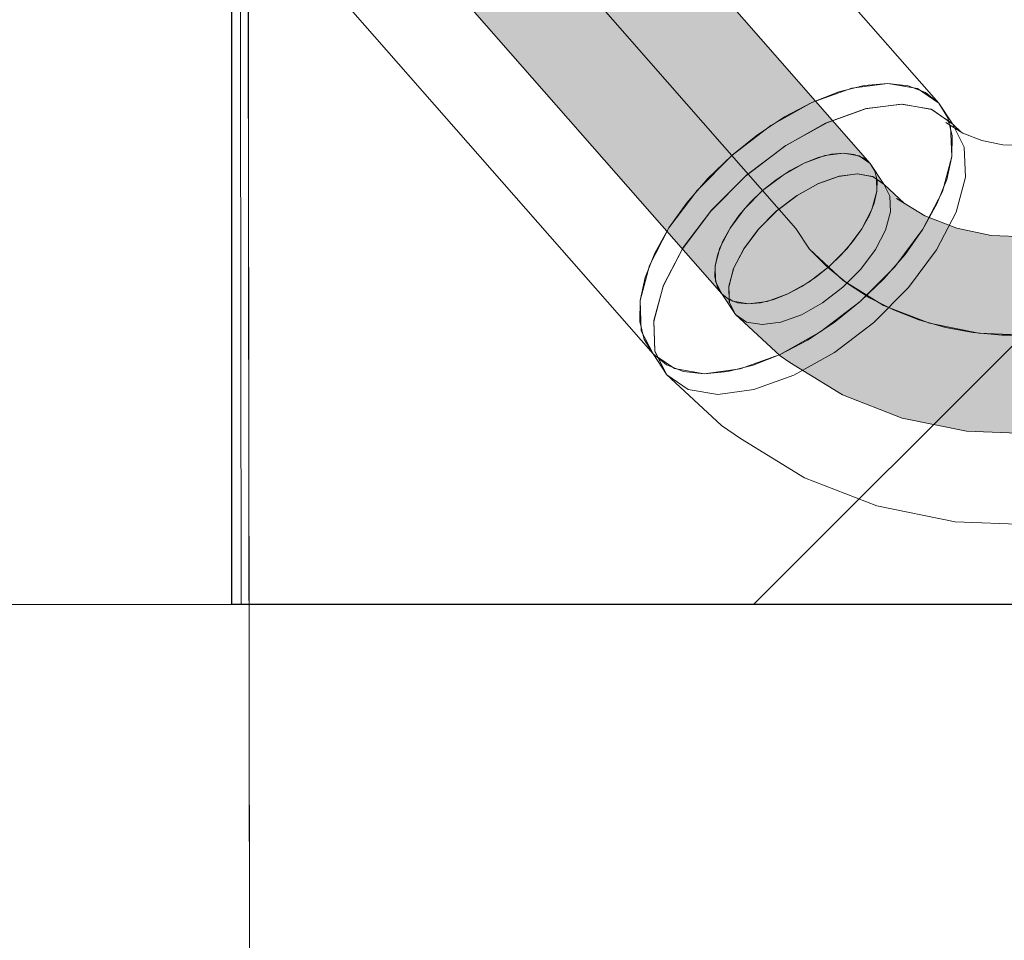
# Model space of a CAD drawing. Header units: millimetres. Extents: x -47038 to 86296, y -75637 to 48966.
# Tile 90 of 174: x -32029 to -31491, y 28356 to 28860. Entities that reach past the tile are written whole.
import ezdxf

# ---------------------------------------------------------------- set-up
doc = ezdxf.new("R2010")
doc.units = ezdxf.units.MM
doc.linetypes.add('Wipeout_Contour', pattern=[1000, 0, -1000])
doc.layers.add('420-K Ściany', color=7, linetype='Continuous')
doc.layers.add('510-I Elektryczne', color=7, linetype='Continuous')
for name, color, linetype, lineweight, true_color in [('420-K Ściany_Nr_pióra__95', 7, 'Continuous', 20, 0x7c7c7c), ('460 - Stropy_Nr_pióra__95', 7, 'Continuous', 20, 0x7c7c7c), ('510-I Elektryczne_Nr_pióra__172', 7, 'Continuous', 20, 0x663200), ('Nowe_460 - Stropy_Nr_pióra__95', 7, 'Continuous', 13, 0x7c7c7c)]:
    doc.layers.add(name, color=color, linetype=linetype, lineweight=lineweight, true_color=true_color)
for name, color, linetype, lineweight in [('510-I Elektryczne_Nr_pióra__19', 255, 'Continuous', 30), ('AP_zakres_Oopracowania', 7, 'Continuous', 5), ('XREF', 8, 'Continuous', 9)]:
    doc.layers.add(name, color=color, linetype=linetype, lineweight=lineweight)

# ---------------------------------------------------------------- blocks, each defined once
blk = doc.blocks.new('parter 2025.10.15')
at = {"layer": '510-I Elektryczne', "linetype": 'Continuous', "lineweight": 5}
for points in [[(666.333, 2357.557), (665.572, 2357.256), (686.053, 2333.912), (686.815, 2334.213)], [(666.333, 2357.557), (665.572, 2357.256), (686.053, 2333.912), (686.815, 2334.213)], [(667.058, 2357.74), (666.333, 2357.557), (686.815, 2334.213), (687.54, 2334.396)], [(667.058, 2357.74), (666.333, 2357.557), (686.815, 2334.213), (687.54, 2334.396)], [(667.724, 2357.8), (667.058, 2357.74), (687.54, 2334.396), (688.206, 2334.456)], [(667.724, 2357.8), (667.058, 2357.74), (687.54, 2334.396), (688.206, 2334.456)], [(668.311, 2357.734), (667.724, 2357.8), (688.206, 2334.456), (688.793, 2334.39)], [(668.311, 2357.734), (667.724, 2357.8), (688.206, 2334.456), (688.793, 2334.39)], [(668.801, 2357.546), (668.311, 2357.734), (688.793, 2334.39), (689.282, 2334.201)], [(668.801, 2357.546), (668.311, 2357.734), (688.793, 2334.39), (689.282, 2334.201)], [(669.179, 2357.239), (668.801, 2357.546), (689.282, 2334.201), (689.66, 2333.895)], [(669.179, 2357.239), (668.801, 2357.546), (689.282, 2334.201), (689.66, 2333.895)], [(664.796, 2356.847), (664.031, 2356.341), (684.512, 2332.996), (685.278, 2333.502)], [(664.796, 2356.847), (664.031, 2356.341), (684.512, 2332.996), (685.278, 2333.502)], [(665.572, 2357.256), (664.796, 2356.847), (685.278, 2333.502), (686.053, 2333.912)], [(665.572, 2357.256), (664.796, 2356.847), (685.278, 2333.502), (686.053, 2333.912)], [(664.031, 2356.341), (663.298, 2355.754), (683.78, 2332.41), (684.512, 2332.996)], [(664.031, 2356.341), (663.298, 2355.754), (683.78, 2332.41), (684.512, 2332.996)], [(663.298, 2355.754), (662.621, 2355.104), (683.103, 2331.76), (683.78, 2332.41)], [(663.298, 2355.754), (662.621, 2355.104), (683.103, 2331.76), (683.78, 2332.41)], [(662.621, 2355.104), (662.02, 2354.41), (682.501, 2331.066), (683.103, 2331.76)], [(662.621, 2355.104), (662.02, 2354.41), (682.501, 2331.066), (683.103, 2331.76)], [(662.02, 2354.41), (661.513, 2353.695), (681.994, 2330.351), (682.501, 2331.066)], [(661.513, 2353.695), (661.115, 2352.979), (681.597, 2329.635), (681.994, 2330.351)], [(661.513, 2353.695), (661.115, 2352.979), (681.597, 2329.635), (681.994, 2330.351)], [(661.115, 2352.979), (660.839, 2352.284), (681.321, 2328.94), (681.597, 2329.635)], [(661.115, 2352.979), (660.839, 2352.284), (681.321, 2328.94), (681.597, 2329.635)], [(660.839, 2352.284), (660.694, 2351.631), (681.175, 2328.287), (681.321, 2328.94)], [(660.839, 2352.284), (660.694, 2351.631), (681.175, 2328.287), (681.321, 2328.94)], [(660.694, 2351.631), (660.682, 2351.041), (681.164, 2327.697), (681.175, 2328.287)], [(660.694, 2351.631), (660.682, 2351.041), (681.164, 2327.697), (681.175, 2328.287)], [(660.682, 2351.041), (660.806, 2350.531), (681.288, 2327.187), (681.164, 2327.697)], [(660.682, 2351.041), (660.806, 2350.531), (681.288, 2327.187), (681.164, 2327.697)], [(660.806, 2350.531), (661.06, 2350.116), (681.542, 2326.772), (681.288, 2327.187)], [(660.806, 2350.531), (661.06, 2350.116), (681.542, 2326.772), (681.288, 2327.187)], [(687.184, 2334.32), (686.053, 2333.912), (686.801, 2332.779), (687.931, 2333.186)], [(687.184, 2334.32), (686.053, 2333.912), (686.801, 2332.779), (687.931, 2333.186)], [(686.053, 2333.912), (689.208, 2330.317), (689.606, 2331.033), (686.815, 2334.213)], [(686.053, 2333.912), (689.208, 2330.317), (689.606, 2331.033), (686.815, 2334.213)], [(686.815, 2334.213), (689.606, 2331.033), (689.882, 2331.727), (687.54, 2334.396)], [(686.815, 2334.213), (689.606, 2331.033), (689.882, 2331.727), (687.54, 2334.396)], [(688.206, 2334.456), (687.184, 2334.32), (687.931, 2333.186), (688.953, 2333.322)], [(688.206, 2334.456), (687.184, 2334.32), (687.931, 2333.186), (688.953, 2333.322)], [(687.54, 2334.396), (689.882, 2331.727), (690.027, 2332.38), (688.206, 2334.456)], [(687.54, 2334.396), (689.882, 2331.727), (690.027, 2332.38), (688.206, 2334.456)], [(688.206, 2334.456), (690.027, 2332.38), (690.039, 2332.97), (688.793, 2334.39)], [(689.051, 2334.311), (688.206, 2334.456), (688.953, 2333.322), (689.798, 2333.178)], [(688.206, 2334.456), (690.027, 2332.38), (690.039, 2332.97), (688.793, 2334.39)], [(689.051, 2334.311), (688.206, 2334.456), (688.953, 2333.322), (689.798, 2333.178)], [(688.793, 2334.39), (690.039, 2332.97), (689.915, 2333.48), (689.282, 2334.201)], [(688.793, 2334.39), (690.039, 2332.97), (689.915, 2333.48), (689.282, 2334.201)], [(689.66, 2333.895), (689.051, 2334.311), (689.798, 2333.178), (690.408, 2332.762)], [(689.66, 2333.895), (689.051, 2334.311), (689.798, 2333.178), (690.408, 2332.762)], [(686.053, 2333.912), (684.893, 2333.261), (685.64, 2332.127), (686.801, 2332.779)], [(686.053, 2333.912), (684.893, 2333.261), (685.64, 2332.127), (686.801, 2332.779)], [(685.278, 2333.502), (688.701, 2329.601), (689.208, 2330.317), (686.053, 2333.912)], [(685.278, 2333.502), (688.701, 2329.601), (689.208, 2330.317), (686.053, 2333.912)], [(689.282, 2334.201), (689.915, 2333.48), (689.66, 2333.895)], [(689.282, 2334.201), (689.915, 2333.48), (689.66, 2333.895)], [(684.893, 2333.261), (683.78, 2332.41), (684.527, 2331.276), (685.64, 2332.127)], [(684.893, 2333.261), (683.78, 2332.41), (684.527, 2331.276), (685.64, 2332.127)], [(684.512, 2332.996), (688.1, 2328.908), (688.701, 2329.601), (685.278, 2333.502)], [(684.512, 2332.996), (688.1, 2328.908), (688.701, 2329.601), (685.278, 2333.502)], [(687.962, 2333.194), (686.834, 2332.794), (688.506, 2331.242), (689.48, 2331.786)], [(687.962, 2333.194), (686.834, 2332.794), (688.506, 2331.242), (689.48, 2331.786)], [(687.962, 2333.194), (689.48, 2331.786), (690.365, 2332.037), (688.98, 2333.322)], [(687.962, 2333.194), (689.48, 2331.786), (690.365, 2332.037), (688.98, 2333.322)], [(688.98, 2333.322), (690.365, 2332.037), (691.102, 2331.978), (689.819, 2333.169)], [(688.98, 2333.322), (690.365, 2332.037), (691.102, 2331.978), (689.819, 2333.169)], [(690.421, 2332.746), (689.819, 2333.169), (691.102, 2331.978), (691.539, 2331.709)], [(690.421, 2332.746), (689.819, 2333.169), (691.102, 2331.978), (691.539, 2331.709)], [(683.78, 2332.41), (687.423, 2328.258), (688.1, 2328.908), (684.512, 2332.996)], [(683.78, 2332.41), (687.423, 2328.258), (688.1, 2328.908), (684.512, 2332.996)], [(686.834, 2332.794), (685.673, 2332.149), (687.511, 2330.443), (688.506, 2331.242)], [(686.834, 2332.794), (685.673, 2332.149), (687.511, 2330.443), (688.506, 2331.242)], [(690.001, 2333.039), (690.027, 2332.38), (690.775, 2331.247), (690.741, 2332.103), (690.224, 2332.887)], [(690.001, 2333.039), (690.027, 2332.38), (690.775, 2331.247), (690.741, 2332.103), (690.224, 2332.887)], [(690.408, 2332.762), (690.224, 2332.887), (690.741, 2332.103)], [(690.408, 2332.762), (690.224, 2332.887), (690.741, 2332.103)], [(683.78, 2332.41), (682.791, 2331.417), (683.539, 2330.284), (684.527, 2331.276)], [(683.78, 2332.41), (682.791, 2331.417), (683.539, 2330.284), (684.527, 2331.276)], [(683.103, 2331.76), (686.69, 2327.671), (687.423, 2328.258), (683.78, 2332.41)], [(683.103, 2331.76), (686.69, 2327.671), (687.423, 2328.258), (683.78, 2332.41)], [(685.673, 2332.149), (684.558, 2331.303), (686.561, 2329.443), (687.511, 2330.443)], [(685.673, 2332.149), (684.558, 2331.303), (686.561, 2329.443), (687.511, 2330.443)], [(689.759, 2331.384), (690.507, 2330.251), (690.775, 2331.247), (690.027, 2332.38)], [(689.759, 2331.384), (690.507, 2330.251), (690.775, 2331.247), (690.027, 2332.38)], [(682.501, 2331.066), (685.925, 2327.165), (686.69, 2327.671), (683.103, 2331.76)], [(682.501, 2331.066), (685.925, 2327.165), (686.69, 2327.671), (683.103, 2331.76)], [(688.506, 2331.242), (690.515, 2330.002), (691.303, 2330.66), (689.48, 2331.786)], [(688.506, 2331.242), (690.515, 2330.002), (691.303, 2330.66), (689.48, 2331.786)], [(690.365, 2332.037), (689.48, 2331.786), (691.303, 2330.66), (692.029, 2331.01)], [(690.365, 2332.037), (689.48, 2331.786), (691.303, 2330.66), (692.029, 2331.01)], [(690.365, 2332.037), (692.029, 2331.01), (692.644, 2331.027), (691.102, 2331.978)], [(690.365, 2332.037), (692.029, 2331.01), (692.644, 2331.027), (691.102, 2331.978)], [(682.791, 2331.417), (681.994, 2330.351), (682.742, 2329.217), (683.539, 2330.284)], [(682.791, 2331.417), (681.994, 2330.351), (682.742, 2329.217), (683.539, 2330.284)], [(681.994, 2330.351), (685.149, 2326.755), (685.925, 2327.165), (682.501, 2331.066)], [(681.994, 2330.351), (685.149, 2326.755), (685.925, 2327.165), (682.501, 2331.066)], [(684.558, 2331.303), (683.565, 2330.313), (685.722, 2328.311), (686.561, 2329.443)], [(684.558, 2331.303), (683.565, 2330.313), (685.722, 2328.311), (686.561, 2329.443)], [(688.506, 2331.242), (687.511, 2330.443), (689.719, 2329.08), (690.515, 2330.002)], [(688.506, 2331.242), (687.511, 2330.443), (689.719, 2329.08), (690.515, 2330.002)], [(689.208, 2330.317), (689.956, 2329.183), (690.507, 2330.251), (689.759, 2331.384)], [(689.208, 2330.317), (689.956, 2329.183), (690.507, 2330.251), (689.759, 2331.384)], [(692.029, 2331.01), (691.303, 2330.66), (693.37, 2329.856), (693.915, 2330.276)], [(692.029, 2331.01), (691.303, 2330.66), (693.37, 2329.856), (693.915, 2330.276)], [(692.644, 2331.027), (692.029, 2331.01), (693.915, 2330.276), (694.392, 2330.347)], [(692.644, 2331.027), (692.029, 2331.01), (693.915, 2330.276), (694.392, 2330.347)], [(687.511, 2330.443), (686.561, 2329.443), (688.968, 2327.958), (689.719, 2329.08)], [(687.511, 2330.443), (686.561, 2329.443), (688.968, 2327.958), (689.719, 2329.08)], [(691.303, 2330.66), (690.515, 2330.002), (692.792, 2329.116), (693.37, 2329.856)], [(691.303, 2330.66), (690.515, 2330.002), (692.792, 2329.116), (693.37, 2329.856)], [(681.994, 2330.351), (681.443, 2329.283), (682.191, 2328.15), (682.742, 2329.217)], [(681.994, 2330.351), (681.443, 2329.283), (682.191, 2328.15), (682.742, 2329.217)], [(681.597, 2329.635), (684.387, 2326.454), (685.149, 2326.755), (681.994, 2330.351)], [(681.597, 2329.635), (684.387, 2326.454), (685.149, 2326.755), (681.994, 2330.351)], [(683.565, 2330.313), (682.761, 2329.248), (685.052, 2327.122), (685.722, 2328.311)], [(683.565, 2330.313), (682.761, 2329.248), (685.052, 2327.122), (685.722, 2328.311)], [(688.411, 2329.25), (689.159, 2328.117), (689.956, 2329.183), (689.208, 2330.317)], [(688.411, 2329.25), (689.159, 2328.117), (689.956, 2329.183), (689.208, 2330.317)], [(690.515, 2330.002), (689.719, 2329.08), (692.221, 2328.107), (692.792, 2329.116)], [(690.515, 2330.002), (689.719, 2329.08), (692.221, 2328.107), (692.792, 2329.116)], [(693.915, 2330.276), (693.37, 2329.856), (695.609, 2329.402), (695.959, 2329.861)], [(693.915, 2330.276), (693.37, 2329.856), (695.609, 2329.402), (695.959, 2329.861)], [(694.392, 2330.347), (693.915, 2330.276), (695.959, 2329.861), (696.285, 2329.962)], [(694.392, 2330.347), (693.915, 2330.276), (695.959, 2329.861), (696.285, 2329.962)], [(696.285, 2329.962), (695.959, 2329.861), (698.089, 2329.779), (698.259, 2329.886)], [(696.285, 2329.962), (695.959, 2329.861), (698.089, 2329.779), (698.259, 2329.886)], [(681.321, 2328.94), (683.663, 2326.271), (684.387, 2326.454), (681.597, 2329.635)], [(681.321, 2328.94), (683.663, 2326.271), (684.387, 2326.454), (681.597, 2329.635)], [(686.561, 2329.443), (685.722, 2328.311), (688.315, 2326.71), (688.968, 2327.958)], [(686.561, 2329.443), (685.722, 2328.311), (688.315, 2326.71), (688.968, 2327.958)], [(693.37, 2329.856), (692.792, 2329.116), (695.259, 2328.615), (695.609, 2329.402)], [(693.37, 2329.856), (692.792, 2329.116), (695.259, 2328.615), (695.609, 2329.402)], [(695.609, 2329.402), (695.259, 2328.615), (697.83, 2328.516), (697.943, 2329.311)], [(695.609, 2329.402), (695.259, 2328.615), (697.83, 2328.516), (697.943, 2329.311)], [(695.959, 2329.861), (695.609, 2329.402), (697.943, 2329.311), (698.089, 2329.779)], [(695.959, 2329.861), (695.609, 2329.402), (697.943, 2329.311), (698.089, 2329.779)], [(681.443, 2329.283), (681.175, 2328.287), (681.923, 2327.154), (682.191, 2328.15)], [(681.443, 2329.283), (681.175, 2328.287), (681.923, 2327.154), (682.191, 2328.15)], [(681.175, 2328.287), (682.997, 2326.211), (683.663, 2326.271), (681.321, 2328.94)], [(681.175, 2328.287), (682.997, 2326.211), (683.663, 2326.271), (681.321, 2328.94)], [(682.761, 2329.248), (682.203, 2328.18), (684.595, 2325.96), (685.052, 2327.122)], [(682.761, 2329.248), (682.203, 2328.18), (684.595, 2325.96), (685.052, 2327.122)], [(687.423, 2328.258), (688.17, 2327.124), (689.159, 2328.117), (688.411, 2329.25)], [(687.423, 2328.258), (688.17, 2327.124), (689.159, 2328.117), (688.411, 2329.25)], [(689.719, 2329.08), (688.968, 2327.958), (691.697, 2326.896), (692.221, 2328.107)], [(689.719, 2329.08), (688.968, 2327.958), (691.697, 2326.896), (692.221, 2328.107)], [(692.792, 2329.116), (692.221, 2328.107), (694.932, 2327.556), (695.259, 2328.615)], [(692.792, 2329.116), (692.221, 2328.107), (694.932, 2327.556), (695.259, 2328.615)], [(681.164, 2327.697), (682.41, 2326.277), (682.997, 2326.211), (681.175, 2328.287)], [(681.164, 2327.697), (682.41, 2326.277), (682.997, 2326.211), (681.175, 2328.287)], [(681.175, 2328.287), (681.209, 2327.431), (681.957, 2326.298), (681.923, 2327.154)], [(681.175, 2328.287), (681.209, 2327.431), (681.957, 2326.298), (681.923, 2327.154)], [(685.722, 2328.311), (685.052, 2327.122), (687.804, 2325.424), (688.315, 2326.71)], [(685.722, 2328.311), (685.052, 2327.122), (687.804, 2325.424), (688.315, 2326.71)], [(695.259, 2328.615), (694.932, 2327.556), (697.759, 2327.447), (697.83, 2328.516)], [(695.259, 2328.615), (694.932, 2327.556), (697.759, 2327.447), (697.83, 2328.516)], [(681.926, 2327.181), (684.382, 2324.901), (684.595, 2325.96), (682.203, 2328.18)], [(681.926, 2327.181), (684.382, 2324.901), (684.595, 2325.96), (682.203, 2328.18)], [(686.31, 2327.407), (687.058, 2326.273), (688.17, 2327.124), (687.423, 2328.258)], [(686.31, 2327.407), (687.058, 2326.273), (688.17, 2327.124), (687.423, 2328.258)], [(688.968, 2327.958), (688.315, 2326.71), (691.254, 2325.567), (691.697, 2326.896)], [(688.968, 2327.958), (688.315, 2326.71), (691.254, 2325.567), (691.697, 2326.896)], [(692.221, 2328.107), (691.697, 2326.896), (694.652, 2326.296), (694.932, 2327.556)], [(692.221, 2328.107), (691.697, 2326.896), (694.652, 2326.296), (694.932, 2327.556)], [(682.41, 2326.277), (681.164, 2327.697), (681.288, 2327.187), (681.92, 2326.466)], [(682.41, 2326.277), (681.164, 2327.697), (681.288, 2327.187), (681.92, 2326.466)], [(681.209, 2327.431), (681.542, 2326.772), (682.29, 2325.639), (681.957, 2326.298)], [(681.209, 2327.431), (681.542, 2326.772), (682.29, 2325.639), (681.957, 2326.298)], [(685.149, 2326.755), (685.897, 2325.622), (687.058, 2326.273), (686.31, 2327.407)], [(685.149, 2326.755), (685.897, 2325.622), (687.058, 2326.273), (686.31, 2327.407)], [(694.932, 2327.556), (694.652, 2326.296), (697.734, 2326.177), (697.759, 2327.447)], [(694.932, 2327.556), (694.652, 2326.296), (697.734, 2326.177), (697.759, 2327.447)], [(681.288, 2327.187), (681.542, 2326.772), (681.92, 2326.466)], [(681.288, 2327.187), (681.542, 2326.772), (681.92, 2326.466)], [(684.382, 2324.901), (681.926, 2327.181), (681.951, 2326.319), (684.429, 2324.02)], [(684.382, 2324.901), (681.926, 2327.181), (681.951, 2326.319), (684.429, 2324.02)], [(684.019, 2326.347), (684.766, 2325.214), (685.897, 2325.622), (685.149, 2326.755)], [(684.019, 2326.347), (684.766, 2325.214), (685.897, 2325.622), (685.149, 2326.755)], [(685.052, 2327.122), (684.595, 2325.96), (687.469, 2324.185), (687.804, 2325.424)], [(685.052, 2327.122), (684.595, 2325.96), (687.469, 2324.185), (687.804, 2325.424)], [(688.315, 2326.71), (687.804, 2325.424), (690.923, 2324.21), (691.254, 2325.567)], [(688.315, 2326.71), (687.804, 2325.424), (690.923, 2324.21), (691.254, 2325.567)], [(691.697, 2326.896), (691.254, 2325.567), (694.437, 2324.921), (694.652, 2326.296)], [(691.697, 2326.896), (691.254, 2325.567), (694.437, 2324.921), (694.652, 2326.296)], [(682.152, 2326.356), (681.949, 2326.495), (681.957, 2326.298), (682.29, 2325.639), (682.899, 2325.223)], [(682.152, 2326.356), (681.949, 2326.495), (681.957, 2326.298), (682.29, 2325.639), (682.899, 2325.223)], [(681.951, 2326.319), (682.276, 2325.654), (684.732, 2323.375), (684.429, 2324.02)], [(681.951, 2326.319), (682.276, 2325.654), (684.732, 2323.375), (684.429, 2324.02)], [(682.152, 2326.356), (682.899, 2325.223), (683.744, 2325.078), (682.997, 2326.211)], [(682.152, 2326.356), (682.899, 2325.223), (683.744, 2325.078), (682.997, 2326.211)], [(682.997, 2326.211), (683.744, 2325.078), (684.766, 2325.214), (684.019, 2326.347)], [(682.997, 2326.211), (683.744, 2325.078), (684.766, 2325.214), (684.019, 2326.347)], [(694.652, 2326.296), (694.437, 2324.921), (697.756, 2324.793), (697.734, 2326.177)], [(694.652, 2326.296), (694.437, 2324.921), (697.756, 2324.793), (697.734, 2326.177)], [(684.595, 2325.96), (684.382, 2324.901), (687.333, 2323.08), (687.469, 2324.185)], [(684.595, 2325.96), (684.382, 2324.901), (687.333, 2323.08), (687.469, 2324.185)], [(687.804, 2325.424), (687.469, 2324.185), (690.727, 2322.918), (690.923, 2324.21)], [(687.804, 2325.424), (687.469, 2324.185), (690.727, 2322.918), (690.923, 2324.21)], [(691.254, 2325.567), (690.923, 2324.21), (694.302, 2323.524), (694.437, 2324.921)], [(691.254, 2325.567), (690.923, 2324.21), (694.302, 2323.524), (694.437, 2324.921)], [(684.382, 2324.901), (684.429, 2324.02), (687.407, 2322.182), (687.333, 2323.08)], [(684.382, 2324.901), (684.429, 2324.02), (687.407, 2322.182), (687.333, 2323.08)], [(694.437, 2324.921), (694.302, 2323.524), (697.825, 2323.388), (697.756, 2324.793)], [(694.437, 2324.921), (694.302, 2323.524), (697.825, 2323.388), (697.756, 2324.793)], [(687.407, 2322.182), (684.429, 2324.02), (684.732, 2323.375), (687.683, 2321.553)], [(687.407, 2322.182), (684.429, 2324.02), (684.732, 2323.375), (687.683, 2321.553)], [(687.469, 2324.185), (687.333, 2323.08), (690.678, 2321.779), (690.727, 2322.918)], [(687.469, 2324.185), (687.333, 2323.08), (690.678, 2321.779), (690.727, 2322.918)], [(690.923, 2324.21), (690.727, 2322.918), (694.256, 2322.201), (694.302, 2323.524)], [(690.923, 2324.21), (690.727, 2322.918), (694.256, 2322.201), (694.302, 2323.524)], [(694.302, 2323.524), (694.256, 2322.201), (697.935, 2322.059), (697.825, 2323.388)], [(694.302, 2323.524), (694.256, 2322.201), (697.935, 2322.059), (697.825, 2323.388)], [(687.683, 2321.553), (684.732, 2323.375), (685.271, 2323.011), (688.145, 2321.237)], [(687.683, 2321.553), (684.732, 2323.375), (685.271, 2323.011), (688.145, 2321.237)], [(687.333, 2323.08), (687.407, 2322.182), (690.781, 2320.869), (690.678, 2321.779)], [(687.333, 2323.08), (687.407, 2322.182), (690.781, 2320.869), (690.678, 2321.779)], [(690.727, 2322.918), (690.678, 2321.779), (694.302, 2321.042), (694.256, 2322.201)], [(690.727, 2322.918), (690.678, 2321.779), (694.302, 2321.042), (694.256, 2322.201)], [(690.781, 2320.869), (687.407, 2322.182), (687.683, 2321.553), (691.028, 2320.252)], [(690.781, 2320.869), (687.407, 2322.182), (687.683, 2321.553), (691.028, 2320.252)], [(697.935, 2322.059), (694.256, 2322.201), (694.302, 2321.042), (698.08, 2320.897)], [(697.935, 2322.059), (694.256, 2322.201), (694.302, 2321.042), (698.08, 2320.897)], [(691.028, 2320.252), (687.683, 2321.553), (688.145, 2321.237), (691.403, 2319.97)], [(691.028, 2320.252), (687.683, 2321.553), (688.145, 2321.237), (691.403, 2319.97)], [(690.678, 2321.779), (690.781, 2320.869), (694.437, 2320.127), (694.302, 2321.042)], [(690.678, 2321.779), (690.781, 2320.869), (694.437, 2320.127), (694.302, 2321.042)], [(690.781, 2320.869), (691.028, 2320.252), (694.652, 2319.516), (694.437, 2320.127)], [(690.781, 2320.869), (691.028, 2320.252), (694.652, 2319.516), (694.437, 2320.127)], [(694.302, 2321.041), (694.437, 2320.127), (698.248, 2319.98), (698.08, 2320.897), (694.302, 2321.042)], [(694.302, 2321.041), (694.437, 2320.127), (698.248, 2319.98), (698.08, 2320.897), (694.302, 2321.042)], [(694.652, 2319.516), (691.028, 2320.252), (691.403, 2319.97), (694.932, 2319.253)], [(694.652, 2319.516), (691.028, 2320.252), (691.403, 2319.97), (694.932, 2319.253)], [(694.437, 2320.127), (694.652, 2319.516), (698.43, 2319.371), (698.248, 2319.98)], [(694.437, 2320.127), (694.652, 2319.516), (698.43, 2319.371), (698.248, 2319.98)], [(694.652, 2319.516), (694.932, 2319.253), (698.611, 2319.111), (698.43, 2319.371)], [(694.652, 2319.516), (694.932, 2319.253), (698.611, 2319.111), (698.43, 2319.371)]]:
    blk.add_hatch(color=8, dxfattribs=at).paths.add_polyline_path(points)
at = {"layer": '510-I Elektryczne_Nr_pióra__172', "color": 8, "linetype": 'Continuous', "lineweight": 5}
for p, q in [((672.937, 2360.537), (693.419, 2337.193)), ((672.937, 2360.537), (693.419, 2337.193)), ((669.179, 2357.239), (689.66, 2333.895)), ((669.179, 2357.239), (689.66, 2333.895)), ((661.06, 2350.116), (681.542, 2326.772)), ((661.06, 2350.116), (681.542, 2326.772)), ((657.302, 2346.819), (677.784, 2323.475)), ((657.302, 2346.819), (677.784, 2323.475)), ((688.649, 2338.011), (686.472, 2337.226)), ((688.649, 2338.011), (686.472, 2337.226)), ((689.335, 2338.158), (687.939, 2337.805)), ((689.335, 2338.158), (687.939, 2337.805)), ((690.618, 2338.273), (688.649, 2338.011)), ((690.618, 2338.273), (688.649, 2338.011)), ((690.618, 2338.273), (689.335, 2338.158)), ((690.618, 2338.273), (689.335, 2338.158)), ((691.748, 2338.146), (690.618, 2338.273)), ((692.245, 2337.994), (690.618, 2338.273)), ((691.748, 2338.146), (690.618, 2338.273)), ((692.245, 2337.994), (690.618, 2338.273)), ((692.691, 2337.783), (691.748, 2338.146)), ((692.691, 2337.783), (691.748, 2338.146)), ((693.419, 2337.193), (692.245, 2337.994)), ((693.419, 2337.193), (692.245, 2337.994)), ((687.939, 2337.805), (686.472, 2337.226)), ((687.939, 2337.805), (686.472, 2337.226)), ((693.419, 2337.193), (692.691, 2337.783)), ((693.419, 2337.193), (692.691, 2337.783)), ((686.472, 2337.226), (684.236, 2335.971)), ((686.472, 2337.226), (684.236, 2335.971)), ((686.472, 2337.226), (684.979, 2336.437)), ((686.472, 2337.226), (684.979, 2336.437)), ((691.365, 2337.139), (689.396, 2336.877)), ((691.365, 2337.139), (689.396, 2336.877)), ((691.417, 2337.139), (689.456, 2336.892)), ((691.417, 2337.139), (689.456, 2336.892)), ((692.992, 2336.86), (691.365, 2337.139)), ((692.992, 2336.86), (691.365, 2337.139)), ((693.032, 2336.845), (691.417, 2337.139)), ((693.032, 2336.845), (691.417, 2337.139)), ((693.909, 2336.394), (693.419, 2337.193)), ((693.419, 2337.193), (694.166, 2336.059)), ((693.909, 2336.394), (693.419, 2337.193)), ((693.419, 2337.193), (694.166, 2336.059)), ((684.979, 2336.437), (683.504, 2335.462)), ((684.979, 2336.437), (683.504, 2335.462)), ((689.396, 2336.877), (687.22, 2336.092)), ((689.396, 2336.877), (687.22, 2336.092)), ((689.456, 2336.892), (687.283, 2336.121)), ((689.456, 2336.892), (687.283, 2336.121)), ((694.166, 2336.059), (692.992, 2336.86)), ((694.166, 2336.059), (692.992, 2336.86)), ((694.192, 2336.029), (693.032, 2336.845)), ((694.192, 2336.029), (693.032, 2336.845)), ((694.147, 2335.412), (693.909, 2336.394)), ((694.147, 2335.412), (693.909, 2336.394)), ((684.236, 2335.971), (682.093, 2334.332)), ((684.236, 2335.971), (682.093, 2334.332)), ((687.22, 2336.092), (684.984, 2334.837)), ((687.22, 2336.092), (684.984, 2334.837)), ((687.283, 2336.121), (685.047, 2334.879)), ((687.283, 2336.121), (685.047, 2334.879)), ((693.802, 2336.13), (694.727, 2335.559)), ((693.802, 2336.13), (694.727, 2335.559)), ((694.06, 2335.924), (693.9, 2336.241)), ((694.06, 2335.924), (693.9, 2336.241)), ((694.125, 2334.275), (694.06, 2335.924)), ((694.125, 2334.275), (694.06, 2335.924)), ((694.808, 2334.791), (694.166, 2336.059)), ((694.808, 2334.791), (694.166, 2336.059)), ((694.192, 2336.029), (694.643, 2335.611)), ((694.192, 2336.029), (694.643, 2335.611)), ((683.504, 2335.462), (682.093, 2334.332)), ((683.504, 2335.462), (682.093, 2334.332)), ((694.125, 2334.275), (694.147, 2335.412)), ((694.125, 2334.275), (694.147, 2335.412)), ((694.727, 2335.559), (695.776, 2335.151)), ((694.727, 2335.559), (695.776, 2335.151)), ((684.984, 2334.837), (682.841, 2333.198)), ((684.984, 2334.837), (682.841, 2333.198)), ((685.047, 2334.879), (682.899, 2333.249)), ((685.047, 2334.879), (682.899, 2333.249)), ((694.873, 2333.141), (694.808, 2334.791)), ((694.873, 2333.141), (694.808, 2334.791)), ((695.776, 2335.151), (696.911, 2334.921)), ((695.776, 2335.151), (696.911, 2334.921)), ((696.911, 2334.921), (698.095, 2334.875)), ((696.911, 2334.921), (698.095, 2334.875)), ((682.093, 2334.332), (680.19, 2332.42)), ((682.093, 2334.332), (680.19, 2332.42)), ((682.093, 2334.332), (680.789, 2333.08)), ((682.093, 2334.332), (680.789, 2333.08)), ((687.184, 2334.32), (686.053, 2333.912)), ((687.184, 2334.32), (686.053, 2333.912)), ((686.815, 2334.213), (686.053, 2333.912)), ((686.815, 2334.213), (686.053, 2333.912)), ((687.54, 2334.396), (686.815, 2334.213)), ((687.54, 2334.396), (686.815, 2334.213)), ((688.206, 2334.456), (687.184, 2334.32)), ((688.206, 2334.456), (687.184, 2334.32)), ((688.206, 2334.456), (687.54, 2334.396)), ((688.206, 2334.456), (687.54, 2334.396)), ((688.793, 2334.39), (688.206, 2334.456)), ((689.051, 2334.311), (688.206, 2334.456)), ((688.793, 2334.39), (688.206, 2334.456)), ((689.051, 2334.311), (688.206, 2334.456)), ((689.282, 2334.201), (688.793, 2334.39)), ((689.282, 2334.201), (688.793, 2334.39)), ((689.66, 2333.895), (689.051, 2334.311)), ((689.66, 2333.895), (689.051, 2334.311)), ((693.61, 2332.357), (694.125, 2334.275)), ((693.61, 2332.357), (694.125, 2334.275)), ((693.845, 2333.018), (694.125, 2334.275)), ((693.845, 2333.018), (694.125, 2334.275)), ((686.053, 2333.912), (684.893, 2333.261)), ((686.053, 2333.912), (684.893, 2333.261)), ((686.053, 2333.912), (685.278, 2333.502)), ((686.053, 2333.912), (685.278, 2333.502)), ((689.66, 2333.895), (689.282, 2334.201)), ((689.66, 2333.895), (689.282, 2334.201)), ((689.915, 2333.48), (689.66, 2333.895)), ((689.66, 2333.895), (690.408, 2332.762)), ((689.915, 2333.48), (689.66, 2333.895)), ((689.66, 2333.895), (690.408, 2332.762)), ((682.841, 2333.198), (680.937, 2331.287)), ((682.841, 2333.198), (680.937, 2331.287)), ((682.899, 2333.249), (680.987, 2331.344)), ((682.899, 2333.249), (680.987, 2331.344)), ((684.893, 2333.261), (683.78, 2332.41)), ((684.893, 2333.261), (683.78, 2332.41)), ((685.278, 2333.502), (684.512, 2332.996)), ((685.278, 2333.502), (684.512, 2332.996)), ((687.931, 2333.186), (686.801, 2332.779)), ((687.931, 2333.186), (686.801, 2332.779)), ((687.962, 2333.194), (686.834, 2332.794)), ((687.962, 2333.194), (686.834, 2332.794)), ((688.953, 2333.322), (687.931, 2333.186)), ((688.953, 2333.322), (687.931, 2333.186)), ((688.98, 2333.322), (687.962, 2333.194)), ((688.98, 2333.322), (687.962, 2333.194)), ((689.798, 2333.178), (688.953, 2333.322)), ((689.798, 2333.178), (688.953, 2333.322)), ((689.819, 2333.169), (688.98, 2333.322)), ((689.819, 2333.169), (688.98, 2333.322)), ((690.408, 2332.762), (689.798, 2333.178)), ((690.408, 2332.762), (689.798, 2333.178)), ((690.421, 2332.746), (689.819, 2333.169)), ((690.421, 2332.746), (689.819, 2333.169)), ((690.039, 2332.97), (689.915, 2333.48)), ((690.039, 2332.97), (689.915, 2333.48)), ((694.357, 2331.223), (694.873, 2333.141)), ((694.357, 2331.223), (694.873, 2333.141)), ((680.789, 2333.08), (679.631, 2331.745)), ((680.789, 2333.08), (679.631, 2331.745)), ((684.512, 2332.996), (683.78, 2332.41)), ((684.512, 2332.996), (683.78, 2332.41)), ((686.801, 2332.779), (685.64, 2332.127)), ((686.801, 2332.779), (685.64, 2332.127)), ((686.834, 2332.794), (685.673, 2332.149)), ((686.834, 2332.794), (685.673, 2332.149)), ((690.027, 2332.38), (690.001, 2333.039)), ((690.027, 2332.38), (690.001, 2333.039)), ((690.027, 2332.38), (690.039, 2332.97)), ((690.027, 2332.38), (690.039, 2332.97)), ((690.741, 2332.103), (690.408, 2332.762)), ((690.741, 2332.103), (690.408, 2332.762)), ((690.421, 2332.746), (691.539, 2331.709)), ((690.421, 2332.746), (691.539, 2331.709)), ((693.313, 2331.68), (693.845, 2333.018)), ((693.313, 2331.68), (693.845, 2333.018)), ((680.19, 2332.42), (678.655, 2330.367)), ((680.19, 2332.42), (678.655, 2330.367)), ((683.78, 2332.41), (682.791, 2331.417)), ((683.78, 2332.41), (682.791, 2331.417)), ((683.78, 2332.41), (683.103, 2331.76)), ((683.78, 2332.41), (683.103, 2331.76)), ((685.64, 2332.127), (684.527, 2331.276)), ((685.64, 2332.127), (684.527, 2331.276)), ((685.673, 2332.149), (684.558, 2331.303)), ((685.673, 2332.149), (684.558, 2331.303)), ((689.759, 2331.384), (690.027, 2332.38)), ((689.759, 2331.384), (690.027, 2332.38)), ((689.882, 2331.727), (690.027, 2332.38)), ((689.882, 2331.727), (690.027, 2332.38)), ((690.775, 2331.247), (690.741, 2332.103)), ((690.775, 2331.247), (690.741, 2332.103)), ((692.548, 2330.301), (693.61, 2332.357)), ((692.548, 2330.301), (693.61, 2332.357)), ((679.631, 2331.745), (678.655, 2330.367)), ((679.631, 2331.745), (678.655, 2330.367)), ((683.103, 2331.76), (682.501, 2331.066)), ((683.103, 2331.76), (682.501, 2331.066)), ((689.606, 2331.033), (689.882, 2331.727)), ((689.606, 2331.033), (689.882, 2331.727)), ((691.102, 2331.978), (692.644, 2331.027)), ((691.102, 2331.978), (692.644, 2331.027)), ((692.548, 2330.301), (693.313, 2331.68)), ((692.548, 2330.301), (693.313, 2331.68)), ((680.937, 2331.287), (679.402, 2329.233)), ((680.937, 2331.287), (679.402, 2329.233)), ((680.987, 2331.344), (679.44, 2329.292)), ((680.987, 2331.344), (679.44, 2329.292)), ((682.791, 2331.417), (681.994, 2330.351)), ((682.791, 2331.417), (681.994, 2330.351)), ((682.501, 2331.066), (681.994, 2330.351)), ((682.501, 2331.066), (681.994, 2330.351)), ((684.527, 2331.276), (683.539, 2330.284)), ((684.527, 2331.276), (683.539, 2330.284)), ((684.558, 2331.303), (683.565, 2330.313)), ((684.558, 2331.303), (683.565, 2330.313)), ((689.208, 2330.317), (689.759, 2331.384)), ((689.208, 2330.317), (689.759, 2331.384)), ((689.208, 2330.317), (689.606, 2331.033)), ((689.208, 2330.317), (689.606, 2331.033)), ((690.507, 2330.251), (690.775, 2331.247)), ((690.507, 2330.251), (690.775, 2331.247)), ((692.644, 2331.027), (694.392, 2330.347)), ((692.644, 2331.027), (694.392, 2330.347)), ((693.295, 2329.167), (694.357, 2331.223)), ((693.295, 2329.167), (694.357, 2331.223)), ((678.655, 2330.367), (677.593, 2328.311)), ((678.655, 2330.367), (677.593, 2328.311)), ((678.655, 2330.367), (677.889, 2328.987)), ((678.655, 2330.367), (677.889, 2328.987)), ((681.994, 2330.351), (681.443, 2329.283)), ((681.994, 2330.351), (681.443, 2329.283)), ((681.994, 2330.351), (681.597, 2329.635)), ((681.994, 2330.351), (681.597, 2329.635)), ((683.539, 2330.284), (682.742, 2329.217)), ((683.539, 2330.284), (682.742, 2329.217)), ((683.565, 2330.313), (682.761, 2329.248)), ((683.565, 2330.313), (682.761, 2329.248)), ((688.411, 2329.25), (689.208, 2330.317)), ((688.411, 2329.25), (689.208, 2330.317)), ((688.701, 2329.601), (689.208, 2330.317)), ((688.701, 2329.601), (689.208, 2330.317)), ((689.956, 2329.183), (690.507, 2330.251)), ((689.956, 2329.183), (690.507, 2330.251)), ((691.013, 2328.247), (692.548, 2330.301)), ((691.013, 2328.247), (692.548, 2330.301)), ((691.571, 2328.923), (692.548, 2330.301)), ((691.571, 2328.923), (692.548, 2330.301)), ((694.392, 2330.347), (696.285, 2329.962)), ((694.392, 2330.347), (696.285, 2329.962)), ((696.285, 2329.962), (698.259, 2329.886)), ((696.285, 2329.962), (698.259, 2329.886)), ((681.597, 2329.635), (681.321, 2328.94)), ((681.597, 2329.635), (681.321, 2328.94)), ((688.1, 2328.908), (688.701, 2329.601)), ((688.1, 2328.908), (688.701, 2329.601)), ((677.889, 2328.987), (677.358, 2327.649)), ((677.889, 2328.987), (677.358, 2327.649)), ((679.402, 2329.233), (678.341, 2327.177)), ((679.402, 2329.233), (678.341, 2327.177)), ((679.44, 2329.292), (678.363, 2327.235)), ((679.44, 2329.292), (678.363, 2327.235)), ((681.443, 2329.283), (681.175, 2328.287)), ((681.443, 2329.283), (681.175, 2328.287)), ((681.321, 2328.94), (681.175, 2328.287)), ((681.321, 2328.94), (681.175, 2328.287)), ((682.742, 2329.217), (682.191, 2328.15)), ((682.742, 2329.217), (682.191, 2328.15)), ((682.761, 2329.248), (682.203, 2328.18)), ((682.761, 2329.248), (682.203, 2328.18)), ((687.423, 2328.258), (688.411, 2329.25)), ((687.423, 2328.258), (688.411, 2329.25)), ((687.423, 2328.258), (688.1, 2328.908)), ((687.423, 2328.258), (688.1, 2328.908)), ((689.159, 2328.117), (689.956, 2329.183)), ((689.159, 2328.117), (689.956, 2329.183)), ((690.413, 2327.587), (691.571, 2328.923)), ((690.413, 2327.587), (691.571, 2328.923)), ((691.76, 2327.114), (693.295, 2329.167)), ((691.76, 2327.114), (693.295, 2329.167)), ((677.593, 2328.311), (677.077, 2326.393)), ((677.593, 2328.311), (677.077, 2326.393)), ((681.175, 2328.287), (681.164, 2327.697)), ((681.175, 2328.287), (681.164, 2327.697)), ((681.175, 2328.287), (681.209, 2327.431)), ((681.175, 2328.287), (681.209, 2327.431)), ((682.191, 2328.15), (681.923, 2327.154)), ((682.191, 2328.15), (681.923, 2327.154)), ((682.203, 2328.18), (681.926, 2327.181)), ((682.203, 2328.18), (681.926, 2327.181)), ((686.31, 2327.407), (687.423, 2328.258)), ((686.31, 2327.407), (687.423, 2328.258)), ((686.69, 2327.671), (687.423, 2328.258)), ((686.69, 2327.671), (687.423, 2328.258)), ((688.17, 2327.124), (689.159, 2328.117)), ((688.17, 2327.124), (689.159, 2328.117)), ((689.109, 2326.336), (691.013, 2328.247)), ((689.109, 2326.336), (691.013, 2328.247)), ((677.358, 2327.649), (677.077, 2326.393)), ((677.358, 2327.649), (677.077, 2326.393)), ((678.363, 2327.235), (677.831, 2325.311)), ((678.363, 2327.235), (677.831, 2325.311)), ((681.164, 2327.697), (681.288, 2327.187)), ((681.164, 2327.697), (681.288, 2327.187)), ((681.209, 2327.431), (681.542, 2326.772)), ((681.209, 2327.431), (681.542, 2326.772)), ((685.149, 2326.755), (686.31, 2327.407)), ((685.149, 2326.755), (686.31, 2327.407)), ((685.925, 2327.165), (686.69, 2327.671)), ((685.925, 2327.165), (686.69, 2327.671)), ((689.109, 2326.336), (690.413, 2327.587)), ((689.109, 2326.336), (690.413, 2327.587)), ((678.341, 2327.177), (677.825, 2325.259)), ((678.341, 2327.177), (677.825, 2325.259)), ((681.288, 2327.187), (681.542, 2326.772)), ((681.288, 2327.187), (681.542, 2326.772)), ((681.542, 2326.772), (681.92, 2326.466)), ((681.542, 2326.772), (682.29, 2325.639)), ((681.542, 2326.772), (681.92, 2326.466)), ((681.542, 2326.772), (682.29, 2325.639)), ((681.923, 2327.154), (681.957, 2326.298)), ((681.923, 2327.154), (681.957, 2326.298)), ((681.926, 2327.181), (681.951, 2326.319)), ((681.926, 2327.181), (681.951, 2326.319)), ((684.019, 2326.347), (685.149, 2326.755)), ((684.019, 2326.347), (685.149, 2326.755)), ((684.387, 2326.454), (685.149, 2326.755)), ((684.387, 2326.454), (685.149, 2326.755)), ((685.149, 2326.755), (685.925, 2327.165)), ((685.149, 2326.755), (685.925, 2327.165)), ((687.058, 2326.273), (688.17, 2327.124)), ((687.058, 2326.273), (688.17, 2327.124)), ((689.857, 2325.202), (691.76, 2327.114)), ((689.857, 2325.202), (691.76, 2327.114)), ((677.077, 2326.393), (677.055, 2325.256)), ((677.077, 2326.393), (677.055, 2325.256)), ((677.077, 2326.393), (677.142, 2324.743)), ((677.077, 2326.393), (677.142, 2324.743)), ((681.92, 2326.466), (682.41, 2326.277)), ((681.92, 2326.466), (682.41, 2326.277)), ((681.949, 2326.495), (682.152, 2326.356)), ((681.949, 2326.495), (682.152, 2326.356)), ((681.951, 2326.319), (682.276, 2325.654)), ((681.951, 2326.319), (682.276, 2325.654)), ((681.957, 2326.298), (682.29, 2325.639)), ((681.957, 2326.298), (682.29, 2325.639)), ((682.152, 2326.356), (682.997, 2326.211)), ((682.152, 2326.356), (682.997, 2326.211)), ((682.41, 2326.277), (682.997, 2326.211)), ((682.41, 2326.277), (682.997, 2326.211)), ((682.997, 2326.211), (684.019, 2326.347)), ((682.997, 2326.211), (684.019, 2326.347)), ((682.997, 2326.211), (683.663, 2326.271)), ((682.997, 2326.211), (683.663, 2326.271)), ((683.663, 2326.271), (684.387, 2326.454)), ((683.663, 2326.271), (684.387, 2326.454)), ((685.897, 2325.622), (687.058, 2326.273)), ((685.897, 2325.622), (687.058, 2326.273)), ((686.966, 2324.697), (689.109, 2326.336)), ((686.966, 2324.697), (689.109, 2326.336)), ((687.698, 2325.205), (689.109, 2326.336)), ((687.698, 2325.205), (689.109, 2326.336)), ((682.276, 2325.654), (684.732, 2323.375)), ((682.276, 2325.654), (684.732, 2323.375)), ((682.29, 2325.639), (682.899, 2325.223)), ((682.29, 2325.639), (682.899, 2325.223)), ((684.766, 2325.214), (685.897, 2325.622)), ((684.766, 2325.214), (685.897, 2325.622)), ((677.055, 2325.256), (677.293, 2324.273)), ((677.055, 2325.256), (677.293, 2324.273)), ((677.825, 2325.259), (677.89, 2323.61)), ((677.825, 2325.259), (677.89, 2323.61)), ((677.831, 2325.311), (677.88, 2323.652)), ((677.831, 2325.311), (677.88, 2323.652)), ((682.899, 2325.223), (683.744, 2325.078)), ((682.899, 2325.223), (683.744, 2325.078)), ((683.744, 2325.078), (684.766, 2325.214)), ((683.744, 2325.078), (684.766, 2325.214)), ((686.224, 2324.231), (687.698, 2325.205)), ((686.224, 2324.231), (687.698, 2325.205)), ((687.714, 2323.563), (689.857, 2325.202)), ((687.714, 2323.563), (689.857, 2325.202)), ((677.142, 2324.743), (677.784, 2323.475)), ((677.142, 2324.743), (677.784, 2323.475)), ((684.73, 2323.442), (686.966, 2324.697)), ((684.73, 2323.442), (686.966, 2324.697)), ((677.293, 2324.273), (677.784, 2323.475)), ((677.293, 2324.273), (677.784, 2323.475)), ((684.73, 2323.442), (686.224, 2324.231)), ((684.73, 2323.442), (686.224, 2324.231)), ((677.784, 2323.475), (678.512, 2322.885)), ((677.784, 2323.475), (678.531, 2322.341)), ((677.784, 2323.475), (678.512, 2322.885)), ((677.784, 2323.475), (678.531, 2322.341)), ((677.88, 2323.652), (678.505, 2322.371)), ((677.88, 2323.652), (678.505, 2322.371)), ((677.89, 2323.61), (678.531, 2322.341)), ((677.89, 2323.61), (678.531, 2322.341)), ((682.554, 2322.657), (684.73, 2323.442)), ((682.554, 2322.657), (684.73, 2323.442)), ((683.263, 2322.862), (684.73, 2323.442)), ((683.263, 2322.862), (684.73, 2323.442)), ((685.478, 2322.308), (687.714, 2323.563)), ((685.478, 2322.308), (687.714, 2323.563)), ((678.05, 2323.293), (678.958, 2322.674)), ((678.05, 2323.293), (678.958, 2322.674)), ((684.732, 2323.375), (685.271, 2323.011)), ((684.732, 2323.375), (685.271, 2323.011)), ((685.271, 2323.011), (688.145, 2321.237)), ((685.271, 2323.011), (688.145, 2321.237)), ((678.505, 2322.371), (681.534, 2319.56)), ((678.505, 2322.371), (681.534, 2319.56)), ((678.512, 2322.885), (679.455, 2322.521)), ((678.512, 2322.885), (679.455, 2322.521)), ((678.958, 2322.674), (680.585, 2322.395)), ((678.958, 2322.674), (680.585, 2322.395)), ((679.455, 2322.521), (680.585, 2322.395)), ((679.455, 2322.521), (680.585, 2322.395)), ((680.585, 2322.395), (682.554, 2322.657)), ((680.585, 2322.395), (682.554, 2322.657)), ((680.585, 2322.395), (681.867, 2322.509)), ((680.585, 2322.395), (681.867, 2322.509)), ((681.867, 2322.509), (683.263, 2322.862)), ((681.867, 2322.509), (683.263, 2322.862)), ((678.531, 2322.341), (679.706, 2321.54)), ((678.531, 2322.341), (679.706, 2321.54)), ((683.301, 2321.523), (685.478, 2322.308)), ((683.301, 2321.523), (685.478, 2322.308)), ((679.706, 2321.54), (681.333, 2321.261)), ((679.706, 2321.54), (681.333, 2321.261)), ((681.333, 2321.261), (683.301, 2321.523)), ((681.333, 2321.261), (683.301, 2321.523)), ((688.145, 2321.237), (691.403, 2319.97)), ((688.145, 2321.237), (691.403, 2319.97)), ((691.403, 2319.97), (694.932, 2319.253)), ((691.403, 2319.97), (694.932, 2319.253)), ((681.534, 2319.56), (682.571, 2318.859)), ((681.534, 2319.56), (682.571, 2318.859)), ((694.932, 2319.253), (698.611, 2319.111)), ((694.932, 2319.253), (698.611, 2319.111)), ((682.571, 2318.859), (686.062, 2316.705)), ((682.571, 2318.859), (686.062, 2316.705)), ((686.062, 2316.705), (690.019, 2315.165)), ((686.062, 2316.705), (690.019, 2315.165)), ((690.019, 2315.165), (694.305, 2314.295)), ((690.019, 2315.165), (694.305, 2314.295)), ((694.305, 2314.295), (698.774, 2314.122)), ((694.305, 2314.295), (698.774, 2314.122))]:
    blk.add_line(p, q, dxfattribs=at)
at = {"layer": '510-I Elektryczne_Nr_pióra__19', "color": 8, "linetype": 'Continuous', "lineweight": 5}
for p, q in [((665.12, 2353.678), (685.601, 2330.334)), ((665.12, 2353.678), (685.601, 2330.334)), ((685.601, 2330.334), (686.349, 2329.2)), ((685.601, 2330.334), (686.349, 2329.2)), ((688.186, 2327.495), (686.349, 2329.2)), ((688.186, 2327.495), (686.349, 2329.2)), ((690.395, 2326.132), (688.186, 2327.495)), ((690.395, 2326.132), (688.186, 2327.495)), ((692.897, 2325.158), (690.395, 2326.132)), ((692.897, 2325.158), (690.395, 2326.132)), ((695.608, 2324.608), (692.897, 2325.158)), ((695.608, 2324.608), (692.897, 2325.158)), ((698.435, 2324.499), (695.608, 2324.608)), ((698.435, 2324.499), (695.608, 2324.608))]:
    blk.add_line(p, q, dxfattribs=at)
at = {"layer": '510-I Elektryczne_Nr_pióra__19', "color": 8, "linetype": 'Continuous', "lineweight": 5, "flags": 128}
blk.add_lwpolyline([(686.349, 2329.2), (687.32, 2328.214), (688.415, 2327.325), (689.622, 2326.545), (690.928, 2325.88), (692.32, 2325.339), (693.782, 2324.927), (695.3, 2324.647), (696.856, 2324.504), (698.435, 2324.499)], dxfattribs=at)
blk.add_lwpolyline([(686.349, 2329.2), (687.32, 2328.214), (688.415, 2327.325), (689.622, 2326.545), (690.928, 2325.88), (692.32, 2325.339), (693.782, 2324.927), (695.3, 2324.647), (696.856, 2324.504), (698.435, 2324.499)], dxfattribs=at)
at = {"color": 8, "linetype": 'Wipeout_Contour', "lineweight": 5, "ltscale": 20165.322229}
blk.add_wipeout([(621.926, 2570.699), (622.253, 2309.766), (655.253, 2309.766), (655.122, 2413.809), (642.01, 2413.809), (642.01, 2453.809), (655.072, 2453.809), (654.925, 2570.741)], dxfattribs=at).dxf.layer = '420-K Ściany'
at = {"layer": '420-K Ściany_Nr_pióra__95', "color": 8, "linetype": 'Continuous', "lineweight": 5, "flags": 128}
for points in [[(655.253, 2309.766), (655.122, 2413.809)], [(655.253, 2309.766), (655.122, 2413.809)], [(622.253, 2309.766), (655.253, 2309.766)], [(1066.745, 2309.766), (655.253, 2309.766)]]:
    blk.add_lwpolyline(points, dxfattribs=at)
at = {"layer": '460 - Stropy_Nr_pióra__95', "color": 8, "linetype": 'Continuous', "lineweight": 5, "flags": 128}
blk.add_lwpolyline([(6.752, 7.866), (658.572, 7.047), (655.727, 2276.766), (655.137, 2747.249), (654.747, 3058.701), (10.584, 3058.701)], close=True, dxfattribs=at)
at = {"layer": 'Nowe_460 - Stropy_Nr_pióra__95', "color": 8, "linetype": 'Continuous', "lineweight": 5, "flags": 128}
blk.add_lwpolyline([(1099.745, 2747.249), (655.137, 2747.249), (655.727, 2276.766), (1099.745, 2276.766)], close=True, dxfattribs=at)

msp = doc.modelspace()

# ---------------------------------------------------------------- block references
at = {"layer": 'XREF', "xscale": 10, "yscale": 10, "zscale": 10}
msp.add_blockref('parter 2025.10.15', (-38460.61, 5442.28), dxfattribs=at)

# ---------------------------------------------------------------- next in the draw order: hatches: boundary and pattern name
at = {"layer": 'AP_zakres_Oopracowania'}
h = msp.add_hatch(dxfattribs=at)
h.set_pattern_fill('ANSI31', color=256, scale=200, style=0)
h.paths.add_polyline_path([(-27793.16, 32584.78), (-31913.15, 32584.78), (-31913.15, 28539.94), (-27793.16, 28539.94)])
h.paths.add_polyline_path([(-31094.55, 29743.16), (-28160.72, 29743.16), (-28160.72, 30409.09), (-31094.55, 30409.09)], flags=24)

# ---------------------------------------------------------------- next in the draw order: linework, layer by layer
msp.add_lwpolyline([(-31913.15, 32584.78), (-27793.16, 32584.78), (-27793.16, 28539.94), (-31913.15, 28539.94)], close=True)

doc.saveas('drawing.dxf')
